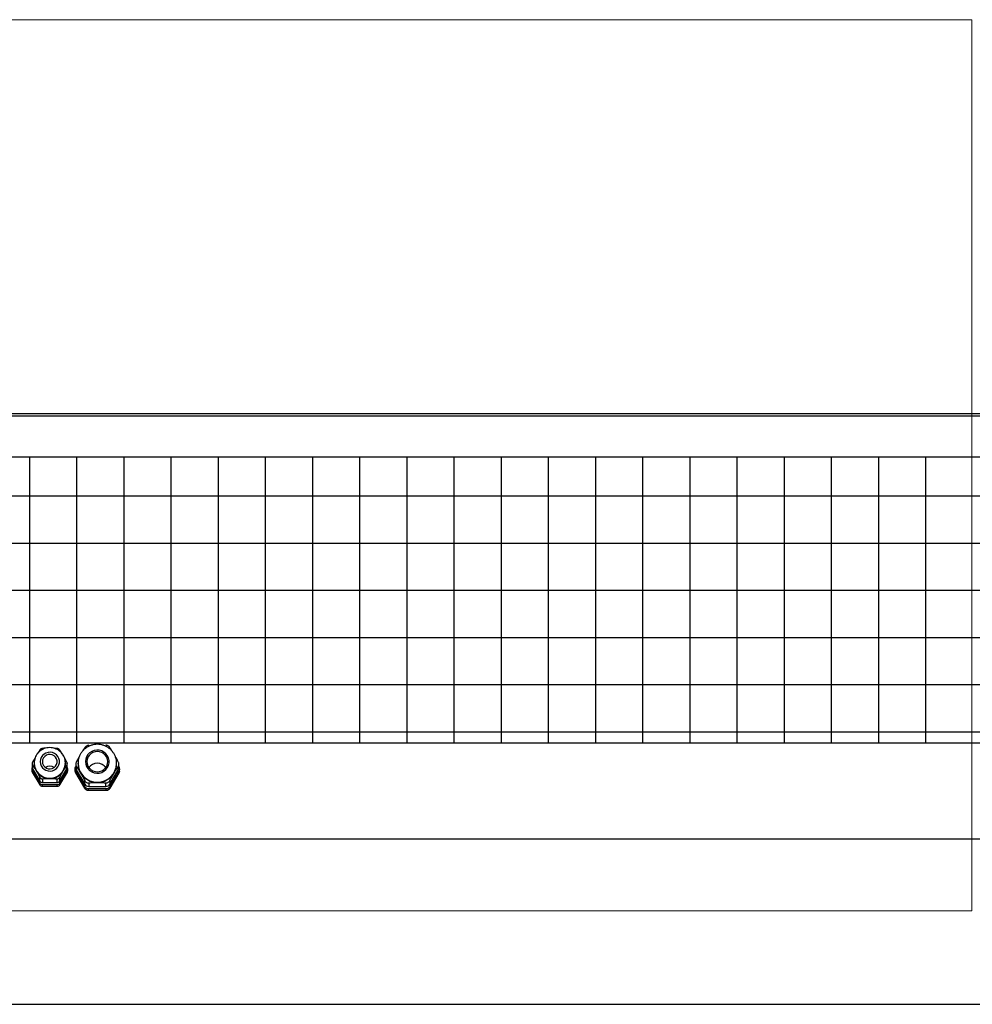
# Model space of a CAD drawing. Extents: x 280060 to 689961, y 120405 to 160329.
# Tile 16 of 85: x 658920 to 658984, y 149897 to 149963. Entities that reach past the tile are written whole.
import ezdxf

# ---------------------------------------------------------------- set-up
doc = ezdxf.new("R2010")
doc.units = 0
doc.header["$MEASUREMENT"] = 0
doc.layers.add('KAM-pro Kocioł C.O.', color=7, linetype='CONTINUOUS', lineweight=18)
doc.layers.add('KAM-pro Podkład Sanitarny', color=253, linetype='CONTINUOUS', lineweight=25)

msp = doc.modelspace()

# ---------------------------------------------------------------- linework, layer by layer
at = {"layer": 'KAM-pro Kocioł C.O.', "lineweight": 25}
for p, q in [((659018.483, 149936.421), (658828.483, 149936.421)), ((659018.483, 149936.259), (658828.483, 149936.259)), ((658920.662, 149933.53), (658920.662, 149914.238)), ((658923.837, 149933.53), (658923.837, 149914.238)), ((658927.012, 149933.53), (658927.012, 149914.238)), ((658930.187, 149933.53), (658930.187, 149914.238)), ((658933.362, 149933.53), (658933.362, 149914.238)), ((658936.537, 149933.53), (658936.537, 149914.238)), ((658939.712, 149933.53), (658939.712, 149914.238)), ((658942.887, 149933.53), (658942.887, 149914.238)), ((658946.062, 149933.53), (658946.062, 149914.238)), ((658949.237, 149933.53), (658949.237, 149914.238)), ((658952.412, 149933.53), (658952.412, 149914.238)), ((658955.587, 149933.53), (658955.587, 149914.238)), ((658958.762, 149933.53), (658958.762, 149914.238)), ((658961.937, 149933.53), (658961.937, 149914.238)), ((658965.112, 149933.53), (658965.112, 149914.238)), ((658968.287, 149933.53), (658968.287, 149914.238)), ((658971.462, 149933.53), (658971.462, 149914.238)), ((658974.637, 149933.53), (658974.637, 149914.238)), ((658977.812, 149933.53), (658977.812, 149914.238)), ((658980.987, 149933.53), (658980.987, 149914.238)), ((658831.428, 149930.89), (659011.937, 149930.89)), ((658831.428, 149927.715), (659011.937, 149927.715)), ((658831.428, 149924.54), (659011.937, 149924.54)), ((658831.428, 149921.365), (659011.937, 149921.365)), ((658831.428, 149918.19), (659011.937, 149918.19)), ((658831.428, 149915.015), (659011.937, 149915.015)), ((658922.521, 149913.888), (658922.316, 149913.901)), ((658920.848, 149912.86), (658920.848, 149912.617)), ((658920.98, 149912.909), (658920.98, 149912.887)), ((658921.019, 149913.206), (658921.039, 149913.261)), ((658923.02, 149913.261), (658923.034, 149913.225)), ((658923.08, 149912.909), (658923.079, 149912.884)), ((658923.08, 149912.887), (658923.08, 149912.909)), ((658923.211, 149912.617), (658923.211, 149912.86)), ((658923.93, 149912.887), (658923.93, 149912.864)), ((658926.53, 149912.864), (658926.53, 149912.887)), ((658920.819, 149912.504), (658920.819, 149912.392)), ((658920.849, 149912.606), (658920.846, 149912.602)), ((658920.846, 149912.407), (658921.351, 149911.554)), ((658920.846, 149912.407), (658920.846, 149912.294)), ((658920.846, 149912.294), (658921.351, 149911.442)), ((658920.875, 149912.767), (658920.875, 149912.519)), ((658920.875, 149912.519), (658921.366, 149911.691)), ((658921.039, 149912.512), (658921.12, 149912.375)), ((658921.12, 149912.375), (658921.201, 149912.238)), ((658922.694, 149911.691), (658923.184, 149912.519)), ((658922.708, 149911.554), (658923.213, 149912.407)), ((658922.708, 149911.442), (658923.213, 149912.294)), ((658922.858, 149912.238), (658922.939, 149912.375)), ((658922.939, 149912.375), (658923.02, 149912.512)), ((658923.184, 149912.519), (658923.184, 149912.767)), ((658923.213, 149912.602), (658923.211, 149912.606)), ((658923.213, 149912.294), (658923.213, 149912.407)), ((658923.24, 149912.392), (658923.24, 149912.504)), ((658923.717, 149912.504), (658923.717, 149912.392)), ((658923.775, 149912.68), (658923.758, 149912.65)), ((658923.758, 149912.358), (658924.364, 149911.335)), ((658923.758, 149912.358), (658923.758, 149912.246)), ((658923.758, 149912.246), (658924.364, 149911.222)), ((658923.775, 149912.83), (658923.775, 149912.594)), ((658923.815, 149912.691), (658923.815, 149912.448)), ((658923.815, 149912.448), (658924.393, 149911.474)), ((658924.077, 149912.276), (658924.104, 149912.231)), ((658924.104, 149912.231), (658924.131, 149912.185)), ((658926.067, 149911.474), (658926.644, 149912.448)), ((658926.096, 149911.335), (658926.702, 149912.358)), ((658926.096, 149911.222), (658926.702, 149912.246)), ((658926.329, 149912.185), (658926.356, 149912.231)), ((658926.356, 149912.231), (658926.382, 149912.276)), ((658926.644, 149912.448), (658926.644, 149912.691)), ((658926.684, 149912.594), (658926.684, 149912.83)), ((658926.702, 149912.65), (658926.684, 149912.68)), ((658926.702, 149912.246), (658926.702, 149912.358)), ((658921.351, 149911.442), (658921.351, 149911.554)), ((658921.366, 149911.691), (658921.366, 149911.939)), ((658921.539, 149911.842), (658921.868, 149911.863)), ((658921.539, 149911.842), (658921.539, 149911.594)), ((658921.539, 149911.594), (658922.521, 149911.594)), ((658921.868, 149911.863), (658922.03, 149911.863)), ((658922.03, 149911.863), (658922.192, 149911.863)), ((658922.521, 149911.594), (658922.521, 149911.842)), ((658922.694, 149911.939), (658922.694, 149911.691)), ((658922.708, 149911.554), (658922.708, 149911.442)), ((658924.393, 149911.474), (658924.393, 149911.716)), ((658924.652, 149911.57), (658924.652, 149911.327)), ((658925.176, 149911.597), (658925.23, 149911.597)), ((658925.23, 149911.597), (658925.284, 149911.597)), ((658925.807, 149911.327), (658925.807, 149911.57)), ((658926.067, 149911.716), (658926.067, 149911.474)), ((658921.525, 149911.457), (658922.535, 149911.457)), ((658921.525, 149911.457), (658921.525, 149911.344)), ((658921.525, 149911.344), (658922.535, 149911.344)), ((658922.535, 149911.344), (658922.535, 149911.457)), ((658924.364, 149911.222), (658924.364, 149911.335)), ((658924.624, 149911.189), (658925.836, 149911.189)), ((658924.624, 149911.189), (658924.624, 149911.076)), ((658924.624, 149911.076), (658925.836, 149911.076)), ((658924.652, 149911.327), (658925.807, 149911.327)), ((658925.836, 149911.076), (658925.836, 149911.189)), ((658926.096, 149911.335), (658926.096, 149911.222)), ((659018.584, 149907.783), (658828.382, 149907.783)), ((658828.77, 149896.661), (659018.196, 149896.661))]:
    msp.add_line(p, q, dxfattribs=at)
msp.add_lwpolyline([(659011.937, 149914.238), (658831.428, 149914.238), (658831.428, 149933.53), (659011.937, 149933.53)], close=True, dxfattribs=at)
at = {"layer": 'KAM-pro Kocioł C.O.', "lineweight": 25, "flags": 128}
for points in [[(658921.38, 149912.999), (658921.397, 149912.853), (658921.449, 149912.715), (658921.532, 149912.592), (658921.642, 149912.491), (658921.772, 149912.418), (658921.917, 149912.375), (658922.068, 149912.367), (658922.216, 149912.392), (658922.355, 149912.451), (658922.476, 149912.538), (658922.573, 149912.651), (658922.641, 149912.782), (658922.675, 149912.926), (658922.675, 149913.073), (658922.641, 149913.216), (658922.573, 149913.347), (658922.476, 149913.46), (658922.355, 149913.548), (658922.216, 149913.606), (658922.068, 149913.631), (658921.917, 149913.623), (658921.772, 149913.581), (658921.642, 149913.507), (658921.532, 149913.406), (658921.449, 149913.283), (658921.397, 149913.145), (658921.38, 149912.999)], [(658924.43, 149912.999), (658924.448, 149912.831), (658924.504, 149912.672), (658924.593, 149912.527), (658924.712, 149912.405), (658924.855, 149912.31), (658925.016, 149912.248), (658925.186, 149912.221), (658925.359, 149912.23), (658925.526, 149912.275), (658925.679, 149912.354), (658925.811, 149912.463), (658925.915, 149912.597), (658925.988, 149912.75), (658926.025, 149912.915), (658926.025, 149913.083), (658925.988, 149913.248), (658925.915, 149913.401), (658925.811, 149913.535), (658925.679, 149913.644), (658925.526, 149913.723), (658925.359, 149913.768), (658925.186, 149913.777), (658925.016, 149913.75), (658924.855, 149913.688), (658924.712, 149913.593), (658924.593, 149913.471), (658924.504, 149913.326), (658924.448, 149913.167), (658924.43, 149912.999)], [(658924.53, 149912.999), (658924.547, 149912.847), (658924.599, 149912.703), (658924.682, 149912.574), (658924.793, 149912.466), (658924.926, 149912.385), (658925.074, 149912.334), (658925.23, 149912.317), (658925.386, 149912.334), (658925.533, 149912.385), (658925.666, 149912.466), (658925.777, 149912.574), (658925.86, 149912.703), (658925.912, 149912.847), (658925.93, 149912.999), (658925.912, 149913.151), (658925.86, 149913.295), (658925.777, 149913.424), (658925.666, 149913.532), (658925.533, 149913.614), (658925.386, 149913.664), (658925.23, 149913.681), (658925.074, 149913.664), (658924.926, 149913.614), (658924.793, 149913.532), (658924.682, 149913.424), (658924.599, 149913.295), (658924.547, 149913.151), (658924.53, 149912.999)], [(658921.53, 149912.999), (658921.548, 149912.868), (658921.603, 149912.746), (658921.688, 149912.643), (658921.8, 149912.566), (658921.928, 149912.522), (658922.064, 149912.513), (658922.197, 149912.54), (658922.318, 149912.601), (658922.418, 149912.692), (658922.488, 149912.805), (658922.525, 149912.933), (658922.525, 149913.065), (658922.488, 149913.193), (658922.418, 149913.307), (658922.318, 149913.397), (658922.197, 149913.458), (658922.064, 149913.485), (658921.928, 149913.476), (658921.8, 149913.432), (658921.688, 149913.355), (658921.603, 149913.252), (658921.548, 149913.13), (658921.53, 149912.999)]]:
    msp.add_lwpolyline(points, dxfattribs=at)
at = {"layer": 'KAM-pro Kocioł C.O.', "lineweight": 25}
for centre, radius, start, end in [((658921.978, 149912.887), 1.011, 175.79878, 201.76223), ((658922.03, 149912.931), 1.05, 181.17884, 357.47268), ((658921.983, 149912.887), 1.003, 180.04226, 210.70996), ((658922.077, 149912.887), 1.003, 329.29004, 359.95774), ((658922.081, 149912.887), 1.011, 338.23614, 5.60473), ((658925.168, 149912.864), 1.24, 170.05053, 208.31798), ((658925.23, 149912.913), 1.3, 181.17235, 358.10632), ((658925.172, 149912.865), 1.242, 180.04226, 210.70996), ((658925.23, 149912.186), 0.709, 36.28567, 143.71433), ((658925.288, 149912.865), 1.242, 329.29004, 359.95774), ((658925.291, 149912.864), 1.24, 331.6823, 9.26527), ((658921.01, 149912.504), 0.191, 149.26544, 210.73456), ((658921.01, 149912.392), 0.191, 180.04226, 210.70996), ((658921.039, 149912.617), 0.191, 180.04226, 210.70996), ((658922.025, 149912.919), 1.055, 211.00767, 270.27222), ((658922.024, 149912.921), 1.069, 219.68433, 261.59556), ((658922.03, 149912.19), 0.51, 54.6885, 125.3115), ((658922.035, 149912.919), 1.055, 269.72778, 328.99233), ((658922.036, 149912.921), 1.069, 278.40444, 320.31567), ((658923.02, 149912.617), 0.191, 329.29004, 359.95774), ((658923.049, 149912.504), 0.191, 329.26544, 30.73456), ((658923.049, 149912.392), 0.191, 329.29004, 359.95774), ((658924.003, 149912.504), 0.286, 149.26544, 210.73456), ((658924.004, 149912.392), 0.287, 180.04226, 210.70996), ((658924.062, 149912.594), 0.287, 180.04226, 210.70996), ((658925.224, 149912.904), 1.306, 211.00767, 270.27222), ((658925.223, 149912.904), 1.308, 213.3499, 267.93), ((658925.236, 149912.904), 1.306, 269.72778, 328.99233), ((658925.236, 149912.904), 1.308, 272.07, 326.6501), ((658926.398, 149912.594), 0.287, 329.29004, 359.95774), ((658926.456, 149912.504), 0.286, 329.26544, 30.73456), ((658926.456, 149912.392), 0.287, 329.29004, 359.95774), ((658921.524, 149911.658), 0.201, 211.00767, 270.27222), ((658921.538, 149911.795), 0.201, 211.00767, 270.27222), ((658922.521, 149911.795), 0.201, 269.72778, 328.99233), ((658922.536, 149911.658), 0.201, 269.72778, 328.99233), ((658921.524, 149911.545), 0.201, 211.00767, 270.27222), ((658922.536, 149911.545), 0.201, 269.72778, 328.99233), ((658924.622, 149911.49), 0.301, 211.00767, 270.27222), ((658924.622, 149911.378), 0.301, 211.00767, 270.27222), ((658924.651, 149911.629), 0.301, 211.00767, 270.27222), ((658925.809, 149911.629), 0.301, 269.72778, 328.99233), ((658925.837, 149911.49), 0.301, 269.72778, 328.99233), ((658925.837, 149911.378), 0.301, 269.72778, 328.99233)]:
    msp.add_arc(centre, radius, start, end, dxfattribs=at)
for points, knots in [([(658926.526, 149912.87), (658926.527, 149912.913), (658926.529, 149913.023), (658926.495, 149913.197), (658926.432, 149913.387), (658926.338, 149913.565), (658926.218, 149913.726), (658926.074, 149913.866), (658925.909, 149913.983), (658925.728, 149914.074), (658925.535, 149914.136), (658925.333, 149914.167), (658925.129, 149914.168), (658924.928, 149914.136), (658924.733, 149914.075), (658924.551, 149913.984), (658924.385, 149913.866), (658924.24, 149913.724), (658924.119, 149913.562), (658924.026, 149913.383), (658923.962, 149913.193), (658923.933, 149913.025), (658923.931, 149912.922), (658923.93, 149912.887)], [0, 0, 0, 0, 0.032054, 0.081344, 0.130611, 0.179885, 0.229191, 0.278551, 0.327983, 0.377495, 0.427087, 0.476754, 0.526485, 0.576261, 0.626055, 0.675844, 0.725604, 0.775313, 0.824954, 0.874514, 0.923992, 0.973391, 1, 1, 1, 1]), ([(658923.076, 149912.884), (658923.077, 149912.929), (658923.078, 149913.033), (658923.044, 149913.195), (658922.979, 149913.363), (658922.885, 149913.517), (658922.766, 149913.653), (658922.625, 149913.767), (658922.466, 149913.855), (658922.293, 149913.915), (658922.112, 149913.944), (658921.929, 149913.943), (658921.748, 149913.91), (658921.576, 149913.847), (658921.418, 149913.755), (658921.278, 149913.638), (658921.161, 149913.498), (658921.07, 149913.341), (658921.009, 149913.17), (658920.983, 149913.024), (658920.98, 149912.937), (658920.98, 149912.909)], [0, 0, 0, 0, 0.040658, 0.095315, 0.149946, 0.204588, 0.259277, 0.314045, 0.368907, 0.423873, 0.478937, 0.534085, 0.589292, 0.644521, 0.69974, 0.754914, 0.810016, 0.865022, 0.919924, 0.974724, 1, 1, 1, 1]), ([(658921.366, 149913.791), (658921.333, 149913.74), (658921.279, 149913.66), (658921.223, 149913.569), (658921.201, 149913.535)], [0, 0, 0, 0, 0.620001, 1, 1, 1, 1]), ([(658921.539, 149913.888), (658921.521, 149913.885), (658921.486, 149913.88), (658921.434, 149913.856), (658921.392, 149913.825), (658921.375, 149913.802), (658921.366, 149913.791)], [0, 0, 0, 0, 0.261003, 0.523041, 0.768196, 1, 1, 1, 1]), ([(658921.747, 149913.904), (658921.745, 149913.904), (658921.673, 149913.901), (658921.605, 149913.894), (658921.539, 149913.888)], [0, 0, 0, 0, 0.028622, 1, 1, 1, 1]), ([(658922.694, 149913.791), (658922.684, 149913.803), (658922.664, 149913.829), (658922.618, 149913.86), (658922.568, 149913.881), (658922.536, 149913.886), (658922.521, 149913.888)], [0, 0, 0, 0, 0.261003, 0.523041, 0.768196, 1, 1, 1, 1]), ([(658922.858, 149913.535), (658922.81, 149913.61), (658922.754, 149913.699), (658922.702, 149913.779), (658922.694, 149913.791)], [0, 0, 0, 0, 0.8494092, 1, 1, 1, 1]), ([(658924.393, 149913.957), (658924.357, 149913.904), (658924.303, 149913.822), (658924.245, 149913.728), (658924.225, 149913.695)], [0, 0, 0, 0, 0.658681, 1, 1, 1, 1]), ([(658924.652, 149914.103), (658924.626, 149914.099), (658924.572, 149914.091), (658924.494, 149914.055), (658924.431, 149914.009), (658924.405, 149913.974), (658924.393, 149913.957)], [0, 0, 0, 0, 0.2642499, 0.5294571, 0.7789333, 1, 1, 1, 1]), ([(658926.067, 149913.957), (658926.052, 149913.977), (658926.021, 149914.016), (658925.952, 149914.063), (658925.877, 149914.094), (658925.83, 149914.1), (658925.807, 149914.103)], [0, 0, 0, 0, 0.26425, 0.529457, 0.778933, 1, 1, 1, 1]), ([(658926.238, 149913.691), (658926.223, 149913.715), (658926.169, 149913.802), (658926.113, 149913.888), (658926.072, 149913.95), (658926.067, 149913.957)], [0, 0, 0, 0, 0.253291, 0.909526, 1, 1, 1, 1]), ([(658920.875, 149912.962), (658920.867, 149912.945), (658920.852, 149912.911), (658920.846, 149912.856), (658920.854, 149912.805), (658920.868, 149912.78), (658920.875, 149912.767)], [0, 0, 0, 0, 0.261003, 0.523041, 0.768196, 1, 1, 1, 1]), ([(658921.039, 149913.261), (658920.992, 149913.176), (658920.936, 149913.076), (658920.883, 149912.977), (658920.875, 149912.962)], [0, 0, 0, 0, 0.849409, 1, 1, 1, 1]), ([(658923.184, 149912.962), (658923.151, 149913.024), (658923.098, 149913.124), (658923.042, 149913.223), (658923.02, 149913.261)], [0, 0, 0, 0, 0.6200012, 1, 1, 1, 1]), ([(658923.184, 149912.767), (658923.192, 149912.781), (658923.208, 149912.81), (658923.214, 149912.863), (658923.206, 149912.916), (658923.191, 149912.947), (658923.184, 149912.962)], [0, 0, 0, 0, 0.261003, 0.523041, 0.768196, 1, 1, 1, 1]), ([(658923.815, 149912.983), (658923.804, 149912.957), (658923.78, 149912.905), (658923.772, 149912.821), (658923.784, 149912.746), (658923.805, 149912.708), (658923.815, 149912.691)], [0, 0, 0, 0, 0.26425, 0.529457, 0.778933, 1, 1, 1, 1]), ([(658924.023, 149913.358), (658923.996, 149913.31), (658923.93, 149913.195), (658923.861, 149913.069), (658923.82, 149912.992), (658923.815, 149912.983)], [0, 0, 0, 0, 0.382657, 0.9252, 1, 1, 1, 1]), ([(658926.644, 149912.983), (658926.608, 149913.05), (658926.541, 149913.175), (658926.47, 149913.299), (658926.437, 149913.357)], [0, 0, 0, 0, 0.533787, 1, 1, 1, 1]), ([(658926.644, 149912.691), (658926.656, 149912.712), (658926.679, 149912.755), (658926.688, 149912.837), (658926.675, 149912.916), (658926.654, 149912.962), (658926.644, 149912.983)], [0, 0, 0, 0, 0.26425, 0.529457, 0.778933, 1, 1, 1, 1]), ([(658920.875, 149912.767), (658920.908, 149912.717), (658920.962, 149912.637), (658921.018, 149912.546), (658921.039, 149912.512)], [0, 0, 0, 0, 0.620001, 1, 1, 1, 1]), ([(658921.201, 149912.238), (658921.249, 149912.153), (658921.305, 149912.053), (658921.358, 149911.954), (658921.366, 149911.939)], [0, 0, 0, 0, 0.849409, 1, 1, 1, 1]), ([(658922.694, 149911.939), (658922.727, 149912.001), (658922.78, 149912.101), (658922.837, 149912.2), (658922.858, 149912.238)], [0, 0, 0, 0, 0.6200012, 1, 1, 1, 1]), ([(658923.02, 149912.512), (658923.068, 149912.587), (658923.124, 149912.676), (658923.177, 149912.755), (658923.184, 149912.767)], [0, 0, 0, 0, 0.849409, 1, 1, 1, 1]), ([(658923.815, 149912.691), (658923.851, 149912.636), (658923.936, 149912.508), (658924.025, 149912.361), (658924.077, 149912.276)], [0, 0, 0, 0, 0.425342, 1, 1, 1, 1]), ([(658924.131, 149912.185), (658924.138, 149912.172), (658924.184, 149912.095), (658924.268, 149911.947), (658924.346, 149911.802), (658924.388, 149911.726), (658924.393, 149911.716)], [0, 0, 0, 0, 0.084029, 0.507123, 0.940281, 1, 1, 1, 1]), ([(658926.067, 149911.716), (658926.103, 149911.783), (658926.187, 149911.94), (658926.277, 149912.096), (658926.329, 149912.185)], [0, 0, 0, 0, 0.425342, 1, 1, 1, 1]), ([(658926.382, 149912.276), (658926.39, 149912.289), (658926.436, 149912.364), (658926.519, 149912.5), (658926.598, 149912.621), (658926.639, 149912.683), (658926.644, 149912.691)], [0, 0, 0, 0, 0.084029, 0.507123, 0.940281, 1, 1, 1, 1]), ([(658921.366, 149911.939), (658921.376, 149911.923), (658921.396, 149911.892), (658921.441, 149911.859), (658921.491, 149911.841), (658921.523, 149911.841), (658921.539, 149911.842)], [0, 0, 0, 0, 0.261003, 0.523041, 0.768196, 1, 1, 1, 1]), ([(658922.192, 149911.863), (658922.234, 149911.862), (658922.347, 149911.857), (658922.454, 149911.848), (658922.521, 149911.842)], [0, 0, 0, 0, 0.377646, 1, 1, 1, 1]), ([(658922.521, 149911.842), (658922.538, 149911.842), (658922.574, 149911.841), (658922.625, 149911.862), (658922.667, 149911.896), (658922.685, 149911.925), (658922.694, 149911.939)], [0, 0, 0, 0, 0.261003, 0.523041, 0.768196, 1, 1, 1, 1]), ([(658924.393, 149911.716), (658924.408, 149911.692), (658924.438, 149911.645), (658924.508, 149911.595), (658924.582, 149911.569), (658924.63, 149911.57), (658924.652, 149911.57)], [0, 0, 0, 0, 0.26425, 0.529457, 0.778933, 1, 1, 1, 1]), ([(658924.652, 149911.57), (658924.783, 149911.58), (658924.954, 149911.594), (658925.134, 149911.597), (658925.176, 149911.597)], [0, 0, 0, 0, 0.766695, 1, 1, 1, 1]), ([(658925.284, 149911.597), (658925.386, 149911.595), (658925.565, 149911.591), (658925.734, 149911.576), (658925.807, 149911.57)], [0, 0, 0, 0, 0.56769, 1, 1, 1, 1]), ([(658925.807, 149911.57), (658925.834, 149911.57), (658925.888, 149911.57), (658925.966, 149911.602), (658926.028, 149911.654), (658926.055, 149911.696), (658926.067, 149911.716)], [0, 0, 0, 0, 0.26425, 0.529457, 0.778933, 1, 1, 1, 1])]:
    msp.add_open_spline(points, degree=3, knots=knots, dxfattribs=at)
at = {"layer": 'KAM-pro Podkład Sanitarny', "lineweight": 20, "ltscale": 13}
for p, q in [((658864.102, 149962.957), (658984.102, 149962.957)), ((658984.102, 149962.957), (658984.102, 149902.957)), ((658984.102, 149902.957), (658864.102, 149902.957))]:
    msp.add_line(p, q, dxfattribs=at)

doc.saveas('drawing.dxf')
